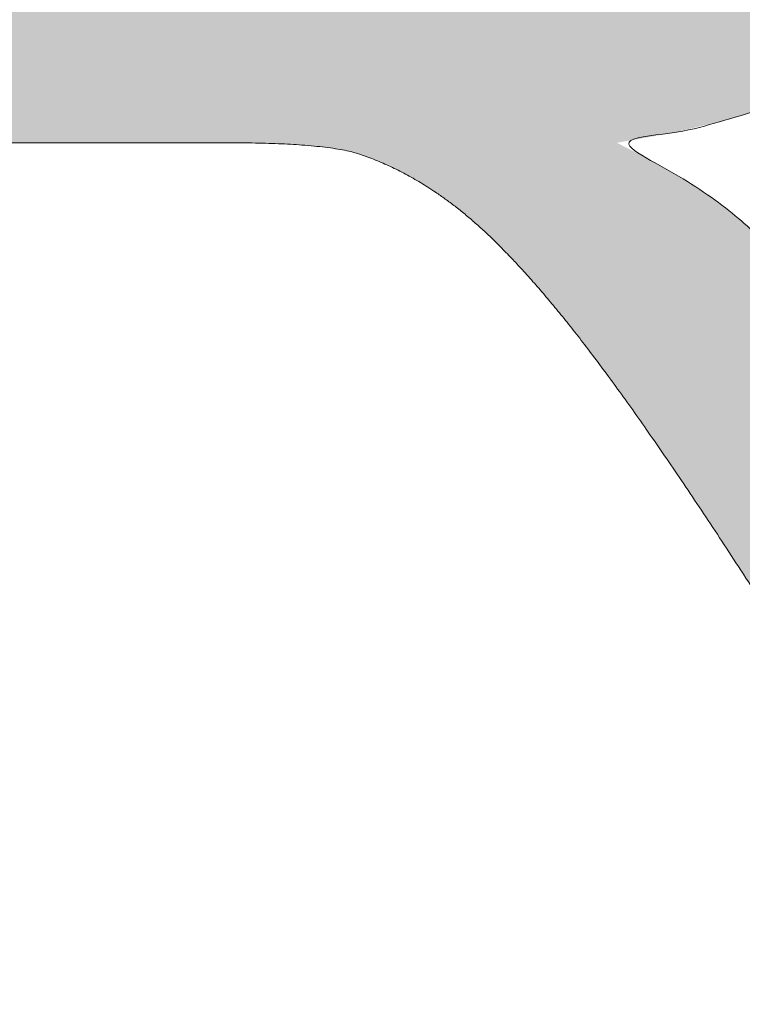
# Model space of a CAD drawing. Header units: inches. Extents: x -416 to -272, y -73 to 47.
# Tile 8 of 206: x -408.39 to -407.31, y -23.25 to -21.79. Entities that reach past the tile are written whole.
import ezdxf

# ---------------------------------------------------------------- set-up
doc = ezdxf.new("R2010")
doc.units = ezdxf.units.IN
doc.header["$LTSCALE"] = 32
doc.header["$MEASUREMENT"] = 0
doc.linetypes.add('Dash Style-1', pattern=[0.083328, 0.041656, -0.041672])
for name, color, linetype, lineweight in [('Black', 7, 'Continuous', 18), ('DashLine', 7, 'Continuous', 13), ('DashLineFill', 7, 'Dash Style-1', 13), ('Drawing', 7, 'Continuous', 18), ('Metal-DeskStructure', 7, 'Continuous', 13), ('None', 7, 'Continuous', 18), ('SolidLine', 7, 'Continuous', 15), ('Wood_1-H', 7, 'Continuous', 13)]:
    doc.layers.add(name, color=color, linetype=linetype, lineweight=lineweight)
pattern_1 = [(45, (0, 0), (-1.61301565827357, 1.935715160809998), []), (45, (-1.0608, 1.0608), (-0.4723460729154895, 0.4167612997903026), [])]

# ---------------------------------------------------------------- blocks, each defined once
blk = doc.blocks.new('1BRPFY-Leg_Plate (2D)')
at = {"layer": 'DashLineFill', "linetype": 'Continuous', "lineweight": 13}
h = blk.add_hatch(dxfattribs=at)
h.set_pattern_fill('Steel', color=253, style=0, pattern_type=2)
h.set_pattern_definition(pattern_1)
edge = h.paths.add_edge_path()
edge.add_arc((-1.704724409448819, 1.704724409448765), 0.1259842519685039, 90, 180, ccw=False)
edge.add_line((-1.704724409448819, 1.830708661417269), (1.704724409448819, 1.830708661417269))
edge.add_arc((1.704724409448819, 1.704724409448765), 0.1259842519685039, 0, 90, ccw=False)
edge.add_line((1.830708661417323, 1.704724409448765), (1.830708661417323, -1.704724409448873))
edge.add_arc((1.704724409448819, -1.704724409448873), 0.125984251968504, -89.99999999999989, 1.1368683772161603e-13, ccw=False)
edge.add_line((1.704724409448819, -1.830708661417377), (-1.704724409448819, -1.830708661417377))
edge.add_arc((-1.704724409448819, -1.704724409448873), 0.125984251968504, 180, 269.99999999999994, ccw=False)
edge.add_line((-1.830708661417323, -1.704724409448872), (-1.830708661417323, 1.704724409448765))
at = {"layer": 'SolidLine', "flags": 128}
for points in [[(-0.7086614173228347, -0.5019685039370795), (-0.6884019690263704, -0.5029637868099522), (-0.668337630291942, -0.5059400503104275), (-0.6486616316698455, -0.5108686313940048), (-0.6295634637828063, -0.5177020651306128), (-0.6112270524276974, -0.5263745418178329), (-0.5938289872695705, -0.5368025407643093), (-0.5775368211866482, -0.5488856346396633), (-0.5625074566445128, -0.5625074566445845), (-0.5488856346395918, -0.5775368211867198), (-0.5368025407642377, -0.5938289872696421), (-0.5263745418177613, -0.611227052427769), (-0.5177020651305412, -0.6295634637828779), (-0.5108686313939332, -0.6486616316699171), (-0.5059400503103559, -0.6683376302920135), (-0.5029637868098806, -0.688401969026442), (-0.5019685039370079, -0.7086614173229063), (-0.5029637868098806, -0.7289208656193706), (-0.5059400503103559, -0.748985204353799), (-0.5108686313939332, -0.7686612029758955), (-0.5177020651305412, -0.7877593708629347), (-0.5263745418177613, -0.8060957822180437), (-0.5368025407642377, -0.8234938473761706), (-0.5488856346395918, -0.8397860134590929), (-0.5625074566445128, -0.8548153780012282), (-0.5775368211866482, -0.8684372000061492), (-0.5938289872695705, -0.8805202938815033), (-0.6112270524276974, -0.8909482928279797), (-0.6295634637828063, -0.8996207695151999), (-0.6486616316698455, -0.9064542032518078), (-0.668337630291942, -0.9113827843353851), (-0.6884019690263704, -0.9143590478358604), (-0.7086614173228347, -0.9153543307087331), (-0.728920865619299, -0.9143590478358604), (-0.7489852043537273, -0.9113827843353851), (-0.7686612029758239, -0.9064542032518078), (-0.7877593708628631, -0.8996207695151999), (-0.8060957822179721, -0.8909482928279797), (-0.823493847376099, -0.8805202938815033), (-0.8397860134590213, -0.8684372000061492), (-0.8548153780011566, -0.8548153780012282), (-0.8684372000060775, -0.8397860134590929), (-0.8805202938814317, -0.8234938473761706), (-0.8909482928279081, -0.8060957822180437), (-0.8996207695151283, -0.7877593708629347), (-0.9064542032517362, -0.7686612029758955), (-0.9113827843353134, -0.748985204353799), (-0.9143590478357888, -0.7289208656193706), (-0.9153543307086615, -0.7086614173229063), (-0.9143590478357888, -0.688401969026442), (-0.9113827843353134, -0.6683376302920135), (-0.9064542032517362, -0.6486616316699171), (-0.8996207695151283, -0.6295634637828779), (-0.8909482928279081, -0.611227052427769), (-0.8805202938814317, -0.5938289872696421), (-0.8684372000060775, -0.5775368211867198), (-0.8548153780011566, -0.5625074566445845), (-0.8397860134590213, -0.5488856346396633), (-0.823493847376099, -0.5368025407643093), (-0.8060957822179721, -0.5263745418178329), (-0.7877593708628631, -0.5177020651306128), (-0.7686612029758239, -0.5108686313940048), (-0.7489852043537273, -0.5059400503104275), (-0.728920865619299, -0.5029637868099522)], [(-1.279527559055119, -1.118110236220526), (-1.263705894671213, -1.118887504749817), (-1.248036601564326, -1.121211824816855), (-1.232670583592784, -1.125060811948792), (-1.217755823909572, -1.130397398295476), (-1.203435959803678, -1.137170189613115), (-1.189848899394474, -1.145313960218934), (-1.177125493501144, -1.154750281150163), (-1.165388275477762, -1.165388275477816), (-1.15475028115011, -1.177125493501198), (-1.145313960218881, -1.189848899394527), (-1.137170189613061, -1.203435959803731), (-1.130397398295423, -1.217755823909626), (-1.125060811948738, -1.232670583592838), (-1.121211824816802, -1.24803660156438), (-1.118887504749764, -1.263705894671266), (-1.118110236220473, -1.279527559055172), (-1.118887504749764, -1.295349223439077), (-1.121211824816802, -1.311018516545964), (-1.125060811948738, -1.326384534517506), (-1.130397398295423, -1.341299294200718), (-1.137170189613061, -1.355619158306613), (-1.145313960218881, -1.369206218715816), (-1.15475028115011, -1.381929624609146), (-1.165388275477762, -1.393666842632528), (-1.177125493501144, -1.404304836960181), (-1.189848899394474, -1.413741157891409), (-1.203435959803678, -1.421884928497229), (-1.217755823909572, -1.428657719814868), (-1.232670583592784, -1.433994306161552), (-1.248036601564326, -1.437843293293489), (-1.263705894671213, -1.440167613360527), (-1.279527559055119, -1.440944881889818), (-1.295349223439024, -1.440167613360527), (-1.311018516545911, -1.437843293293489), (-1.326384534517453, -1.433994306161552), (-1.341299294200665, -1.428657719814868), (-1.355619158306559, -1.421884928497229), (-1.369206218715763, -1.413741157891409), (-1.381929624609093, -1.404304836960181), (-1.393666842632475, -1.393666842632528), (-1.404304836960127, -1.381929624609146), (-1.413741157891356, -1.369206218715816), (-1.421884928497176, -1.355619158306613), (-1.428657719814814, -1.341299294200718), (-1.433994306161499, -1.326384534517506), (-1.437843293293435, -1.311018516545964), (-1.440167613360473, -1.295349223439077), (-1.440944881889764, -1.279527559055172), (-1.440167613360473, -1.263705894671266), (-1.437843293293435, -1.24803660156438), (-1.433994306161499, -1.232670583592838), (-1.428657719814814, -1.217755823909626), (-1.421884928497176, -1.203435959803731), (-1.413741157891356, -1.189848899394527), (-1.404304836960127, -1.177125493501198), (-1.393666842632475, -1.165388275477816), (-1.381929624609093, -1.154750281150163), (-1.369206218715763, -1.145313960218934), (-1.355619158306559, -1.137170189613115), (-1.341299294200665, -1.130397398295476), (-1.326384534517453, -1.125060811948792), (-1.311018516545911, -1.121211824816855), (-1.295349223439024, -1.118887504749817)]]:
    blk.add_lwpolyline(points, close=True, dxfattribs=at)
blk = doc.blocks.new('1BRPX8-Util_Bkt_Lg-F (2D)')
at = {"layer": 'DashLineFill', "linetype": 'Continuous', "lineweight": 13}
h = blk.add_hatch(dxfattribs=at)
h.set_pattern_fill('Steel', color=253, style=0, pattern_type=2)
h.set_pattern_definition(pattern_1)
edge = h.paths.add_edge_path()
edge.add_line((-4.468503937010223, 7.539370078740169), (-2.421259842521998, 7.539370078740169))
edge.add_line((-2.421259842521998, 7.539370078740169), (-2.421259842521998, 7.917322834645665))
edge.add_arc((-2.303149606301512, 7.91732283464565), 0.1181102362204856, 90.0000000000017, 179.9999999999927, ccw=False)
edge.add_line((-2.303149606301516, 8.035433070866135), (2.303149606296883, 8.035433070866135))
edge.add_arc((2.30314960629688, 7.917322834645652), 0.1181102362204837, 6.423306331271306e-12, 89.99999999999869, ccw=False)
edge.add_line((2.421259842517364, 7.917322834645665), (2.421259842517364, 7.539370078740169))
edge.add_line((2.421259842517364, 7.539370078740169), (4.46850393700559, 7.539370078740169))
edge.add_line((4.46850393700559, 7.539370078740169), (4.46850393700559, 7.405511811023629))
edge.add_line((4.46850393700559, 7.405511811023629), (3.129921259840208, 7.405511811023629))
edge.add_line((3.129921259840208, 7.405511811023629), (3.129921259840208, -2.011811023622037))
edge.add_line((3.129921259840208, -2.011811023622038), (4.46850393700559, -2.011811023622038))
edge.add_line((4.46850393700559, -2.011811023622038), (4.46850393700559, -2.145669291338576))
edge.add_line((4.46850393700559, -2.145669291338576), (2.421259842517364, -2.145669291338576))
edge.add_line((2.421259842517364, -2.145669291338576), (2.421259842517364, -2.523622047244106))
edge.add_arc((2.303149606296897, -2.523622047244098), 0.1181102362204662, 269.9999999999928, 359.9999999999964, ccw=False)
edge.add_line((2.303149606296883, -2.641732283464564), (-2.303149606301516, -2.641732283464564))
edge.add_arc((-2.303149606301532, -2.523622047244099), 0.1181102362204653, 180.0000000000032, 270.0000000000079, ccw=False)
edge.add_line((-2.421259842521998, -2.523622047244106), (-2.421259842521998, -2.145669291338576))
edge.add_line((-2.421259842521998, -2.145669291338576), (-4.468503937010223, -2.145669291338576))
edge.add_line((-4.468503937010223, -2.145669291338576), (-4.468503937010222, -2.011811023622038))
edge.add_line((-4.468503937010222, -2.011811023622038), (-3.129921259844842, -2.011811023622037))
edge.add_line((-3.129921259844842, -2.011811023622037), (-3.129921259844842, 7.405511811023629))
edge.add_line((-3.129921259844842, 7.405511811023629), (-4.468503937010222, 7.405511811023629))
edge.add_line((-4.468503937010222, 7.405511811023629), (-4.468503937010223, 7.539370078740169))
at = {"layer": 'SolidLine', "flags": 128}
blk.add_lwpolyline([(-0.5772333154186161, -1.145858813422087), (-0.6203331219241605, -1.156654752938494), (-0.6642835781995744, -1.163174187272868), (-0.7086614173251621, -1.165354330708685), (-0.7530392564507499, -1.163174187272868), (-0.7969897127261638, -1.156654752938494), (-0.840089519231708, -1.145858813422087), (-0.8819236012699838, -1.13089033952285), (-0.9220890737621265, -1.111893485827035), (-0.9601991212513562, -1.089051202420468), (-0.9958867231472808, -1.062583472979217), (-1.028808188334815, -1.032745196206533), (-1.058646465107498, -0.999823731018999), (-1.08511419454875, -0.9641361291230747), (-1.107956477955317, -0.9260260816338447), (-1.126953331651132, -0.8858606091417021), (-1.141921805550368, -0.8440265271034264), (-1.152717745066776, -0.8009267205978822), (-1.15923717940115, -0.7569762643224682), (-1.161417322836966, -0.7125984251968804), (-1.15923717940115, -0.6682205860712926), (-1.152717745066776, -0.6242701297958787), (-1.141921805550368, -0.5811703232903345), (-1.126953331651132, -0.5393362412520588), (-1.107956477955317, -0.4991707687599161), (-1.08511419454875, -0.4610607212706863), (-1.058646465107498, -0.4253731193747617), (-1.028808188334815, -0.3924516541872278), (-0.9958867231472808, -0.362613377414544), (-0.9601991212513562, -0.3361456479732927), (-0.9220890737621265, -0.3133033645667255), (-0.8819236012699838, -0.2943065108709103), (-0.840089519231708, -0.2793380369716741), (-0.7969897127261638, -0.2685420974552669), (-0.7530392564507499, -0.2620226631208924), (-0.7086614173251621, -0.2598425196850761), (-0.6642835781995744, -0.2620226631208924), (-0.6203331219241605, -0.2685420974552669), (-0.5772333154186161, -0.2793380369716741)], dxfattribs=at)
blk.add_lwpolyline([(-1.279527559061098, -1.154964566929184), (-1.266932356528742, -1.155583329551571), (-1.254458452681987, -1.157433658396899), (-1.242225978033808, -1.160497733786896), (-1.230352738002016, -1.164746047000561), (-1.218953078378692, -1.170137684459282), (-1.208136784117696, -1.176620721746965), (-1.198008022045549, -1.184132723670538), (-1.188664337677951, -1.192601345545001), (-1.180195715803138, -1.201945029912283), (-1.172683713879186, -1.212073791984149), (-1.166200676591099, -1.222890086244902), (-1.160809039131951, -1.234289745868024), (-1.156560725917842, -1.246162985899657), (-1.153496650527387, -1.258395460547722), (-1.151646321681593, -1.270869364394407), (-1.151027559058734, -1.28346456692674), (-1.151646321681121, -1.296059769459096), (-1.15349665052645, -1.308533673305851), (-1.156560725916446, -1.32076614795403), (-1.160809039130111, -1.332639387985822), (-1.166200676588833, -1.344039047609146), (-1.172683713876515, -1.354855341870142), (-1.180195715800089, -1.364984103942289), (-1.188664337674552, -1.374327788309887), (-1.198008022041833, -1.3827964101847), (-1.208136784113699, -1.390308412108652), (-1.218953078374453, -1.396791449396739), (-1.230352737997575, -1.402183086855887), (-1.242225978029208, -1.406431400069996), (-1.254458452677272, -1.409495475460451), (-1.266932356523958, -1.411345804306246), (-1.279527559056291, -1.411964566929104), (-1.292122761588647, -1.411345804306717), (-1.304596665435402, -1.409495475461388), (-1.316829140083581, -1.406431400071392), (-1.328702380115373, -1.402183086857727), (-1.340102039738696, -1.396791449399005), (-1.350918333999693, -1.390308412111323), (-1.361047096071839, -1.382796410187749), (-1.370390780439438, -1.374327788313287), (-1.37885940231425, -1.364984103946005), (-1.386371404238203, -1.354855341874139), (-1.39285444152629, -1.344039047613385), (-1.398246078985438, -1.332639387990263), (-1.402494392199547, -1.320766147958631), (-1.405558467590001, -1.308533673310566), (-1.407408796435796, -1.29605976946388), (-1.408027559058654, -1.283464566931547), (-1.407408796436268, -1.270869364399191), (-1.405558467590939, -1.258395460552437), (-1.402494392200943, -1.246162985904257), (-1.398246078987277, -1.234289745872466), (-1.392854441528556, -1.222890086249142), (-1.386371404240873, -1.212073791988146), (-1.3788594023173, -1.201945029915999), (-1.370390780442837, -1.1926013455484), (-1.361047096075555, -1.184132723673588), (-1.350918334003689, -1.176620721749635), (-1.340102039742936, -1.170137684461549), (-1.328702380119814, -1.1647460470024), (-1.316829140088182, -1.160497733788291), (-1.304596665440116, -1.157433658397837), (-1.292122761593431, -1.155583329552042)], close=True, dxfattribs=at)
blk = doc.blocks.new('Slate-LegBrace (2D)')
at = {"layer": 'DashLineFill', "linetype": 'Continuous', "lineweight": 13}
h = blk.add_hatch(dxfattribs=at)
h.set_pattern_fill('Steel', color=253, style=0, pattern_type=2)
h.set_pattern_definition(pattern_1)
h.paths.add_polyline_path([(-2.186309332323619, -0.2676096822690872), (-2.186309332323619, -0.2375137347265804), (-1.992015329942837, -0.2375137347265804), (-1.992015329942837, -0.02575645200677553), (-1.988265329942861, -0.02575645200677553), (-1.988265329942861, 0.7034311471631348), (-1.929210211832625, 0.762486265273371), (-1.734820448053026, 0.762486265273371), (-1.67576532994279, 0.7034311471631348), (-1.67576532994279, -0.02575645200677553), (-1.672015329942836, -0.02575645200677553), (-1.672015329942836, -0.2375137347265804), (-1.477721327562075, -0.2375137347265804), (-1.477721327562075, -0.2676096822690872)])
h = blk.add_hatch(dxfattribs=at)
h.set_pattern_fill('Steel', color=253, style=0, pattern_type=2)
h.set_pattern_definition(pattern_1)
edge = h.paths.add_edge_path()
edge.add_line((-2.199587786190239, -0.1351515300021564), (-1.374775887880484, -0.1351515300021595))
edge.add_arc((3.774758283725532e-15, -0.01355418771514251), 1.380142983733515, 185.0545920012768, 354.9454079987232)
edge.add_line((1.374775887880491, -0.13515153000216), (2.199718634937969, -0.1351515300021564))
edge.add_arc((6.542437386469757e-05, -0.01705725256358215), 2.202821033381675, 183.0731271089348, 356.92687289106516, ccw=False)
h = blk.add_hatch(dxfattribs=at)
h.set_pattern_fill('Steel', color=253, style=0, pattern_type=2)
h.set_pattern_definition(pattern_1)
edge = h.paths.add_edge_path()
edge.add_line((2.191696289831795, -0.2375138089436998), (1.463739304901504, -0.2375137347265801))
edge.add_arc((-6.542437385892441e-05, -0.01704129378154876), 1.480314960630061, 188.5652811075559, 351.4347188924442, ccw=False)
edge.add_line((-1.463870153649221, -0.2375137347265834), (-2.191827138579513, -0.2375138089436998))
edge.add_line((-2.191827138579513, -0.2375138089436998), (-2.199718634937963, -0.1351515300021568))
edge.add_line((-2.199718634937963, -0.1351515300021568), (-1.374775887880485, -0.1351515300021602))
edge.add_arc((2.886579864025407e-15, -0.01355418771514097), 1.380142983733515, 185.0545920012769, 354.9454079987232)
edge.add_line((1.37477588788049, -0.1351515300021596), (2.199587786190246, -0.1351515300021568))
edge.add_line((2.199587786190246, -0.1351515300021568), (2.191696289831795, -0.2375138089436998))
at = {"layer": 'DashLineFill', "flags": 128}
blk.add_lwpolyline([(-2.186309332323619, -0.2676096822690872), (-2.186309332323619, -0.2375137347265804), (-1.992015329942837, -0.2375137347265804), (-1.992015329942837, -0.02575645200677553), (-1.988265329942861, -0.02575645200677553), (-1.988265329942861, 0.7034311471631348), (-1.929210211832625, 0.762486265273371), (-1.734820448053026, 0.762486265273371), (-1.67576532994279, 0.7034311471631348), (-1.67576532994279, -0.02575645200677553), (-1.672015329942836, -0.02575645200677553), (-1.672015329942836, -0.2375137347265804), (-1.477721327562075, -0.2375137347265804), (-1.477721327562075, -0.2676096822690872)], close=True, dxfattribs=at)
for points in [[(2.191696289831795, -0.2375138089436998), (1.463739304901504, -0.2375137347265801, -0.860662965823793), (-1.463870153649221, -0.2375137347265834), (-2.191827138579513, -0.2375138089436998), (-2.199718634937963, -0.1351515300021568), (-1.374775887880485, -0.1351515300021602, 0.9154551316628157), (1.37477588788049, -0.1351515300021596), (2.199587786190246, -0.1351515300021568)], [(-2.199587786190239, -0.1351515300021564), (-1.374775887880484, -0.1351515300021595, 0.9154551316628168), (1.374775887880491, -0.13515153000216), (2.199718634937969, -0.1351515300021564, -0.9477524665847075)]]:
    blk.add_lwpolyline(points, format="xyb", close=True, dxfattribs=at)
blk = doc.blocks.new('TLLegSleeve (2D)')
at = {"layer": 'DashLineFill', "linetype": 'Continuous', "lineweight": 13}
h = blk.add_hatch(dxfattribs=at)
h.set_pattern_fill('Steel', color=253, style=0, pattern_type=2)
h.set_pattern_definition(pattern_1)
edge = h.paths.add_edge_path()
edge.add_line((1.08267716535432, 1.402343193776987), (1.08267716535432, 2.913385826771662))
edge.add_arc((-1.707523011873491e-13, 2.913385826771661), 1.08267716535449, 4.479377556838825e-14, 180)
edge.add_line((-1.082677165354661, 2.913385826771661), (-1.08267716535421, 1.402343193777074))
edge.add_arc((-1.332267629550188e-15, 2.886579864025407e-15), 1.771653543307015, 127.6698869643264, 412.330113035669)
edge.add_line((1.08267716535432, 1.402343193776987), (1.08267716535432, 1.402343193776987))
edge = h.paths.add_edge_path()
edge.add_arc((1.665334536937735e-15, 2.91338582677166), 0.7480314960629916, 0, 180, ccw=False)
edge.add_arc((1.665334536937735e-15, 2.91338582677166), 0.7480314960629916, 180, 360, ccw=False)
edge = h.paths.add_edge_path()
edge.add_arc((-1.723066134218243e-13, 9.149983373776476e-17), 1.437007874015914, 0, 180, ccw=False)
edge.add_arc((-1.723066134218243e-13, 5.70119602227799e-16), 1.437007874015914, 180, 360, ccw=False)
at = {"layer": 'DashLine', "color": 8, "flags": 128}
blk.add_lwpolyline([(-0.7794749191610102, -1.458295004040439), (-0.9186594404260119, -1.374871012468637), (-1.048996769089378, -1.278206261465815), (-1.169231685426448, -1.169231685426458), (-1.278206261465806, -1.048996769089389), (-1.374871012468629, -0.9186594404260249), (-1.458295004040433, -0.7794749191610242), (-1.527674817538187, -0.6327836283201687), (-1.582342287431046, -0.4799982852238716), (-1.621770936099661, -0.3225902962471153), (-1.645581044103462, -0.1620755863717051), (-1.653543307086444, -7.741682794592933e-15), (-1.645581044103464, 0.1620755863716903), (-1.621770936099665, 0.3225902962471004), (-1.582342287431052, 0.4799982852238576), (-1.527674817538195, 0.6327836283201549), (-1.458295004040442, 0.7794749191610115), (-1.37487101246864, 0.918659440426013), (-1.278206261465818, 1.048996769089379), (-1.169231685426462, 1.169231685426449), (-1.048996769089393, 1.278206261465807), (-0.9186594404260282, 1.37487101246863), (-0.7794749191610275, 1.458295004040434), (-0.6327836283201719, 1.527674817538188)], dxfattribs=at)
at = {"layer": 'DashLineFill', "flags": 128}
for points in [[(1.08267716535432, 1.402343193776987), (1.08267716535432, 2.913385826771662, 0.9999999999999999), (-1.082677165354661, 2.913385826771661), (-1.08267716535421, 1.402343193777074, 2.931618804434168), (1.08267716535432, 1.402343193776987)], [(-1.437007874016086, 3.308097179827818e-16, -0.9999999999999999), (1.437007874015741, 3.308097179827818e-16, -0.9999999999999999)]]:
    blk.add_lwpolyline(points, format="xyb", close=True, dxfattribs=at)
blk = doc.blocks.new('Group-84')
at = {"layer": 'SolidLine', "flags": 128}
blk.add_lwpolyline([(7.34251968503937, -8.30708661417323, -0.414213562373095), (9.05511811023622, -6.594488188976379, -0.414213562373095), (10.76771653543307, -8.30708661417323, -0.414213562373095), (9.05511811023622, -10.01968503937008, -0.414213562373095)], format="xyb", close=True, dxfattribs=at)
at = {"layer": 'Wood_1-H', "color": 7}
for name in ['1BRPX8-Util_Bkt_Lg-F (2D)', 'TLLegSleeve (2D)', 'Slate-LegBrace (2D)', '1BRPFY-Leg_Plate (2D)']:
    blk.add_blockref(name, (9.05511811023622, -8.30708661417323), dxfattribs=at)
blk = doc.blocks.new('Group-48')
at = {"layer": 'Metal-DeskStructure', "color": 7}
blk.add_open_spline([(-0.5629921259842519, -0.4031061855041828), (-0.5629921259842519, -0.4084102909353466), (-0.5669586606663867, -0.4163664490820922), (-0.5762169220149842, -0.4216705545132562), (-0.5934108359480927, -0.424322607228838), (-0.6185404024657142, -0.424322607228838), (-0.6344117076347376, -0.4203445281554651), (-0.6436699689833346, -0.4163664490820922), (-0.6476377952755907, -0.4070842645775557), (-0.6476377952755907, -0.2008904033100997), (-0.6476377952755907, -6.474738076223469e-07), (-0.8592519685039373, -6.474738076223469e-07), (-1.070866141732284, -6.474738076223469e-07), (-1.070866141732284, -0.2008904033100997), (-1.070866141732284, -0.4070842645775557), (-1.074832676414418, -0.4163664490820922), (-1.084090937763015, -0.4203445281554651), (-1.101284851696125, -0.424322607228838), (-1.12509180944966, -0.424322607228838), (-1.142285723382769, -0.4216705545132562), (-1.151543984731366, -0.4163664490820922), (-1.155511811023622, -0.4084102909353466), (-1.155511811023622, 0), (-1.155511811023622, 0.4084102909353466), (-1.151543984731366, 0.4163664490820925), (-1.142285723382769, 0.4216705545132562), (-1.12509180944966, 0.424321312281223), (-1.101284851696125, 0.424321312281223), (-1.084090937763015, 0.4216705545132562), (-1.074832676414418, 0.4163664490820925), (-1.070866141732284, 0.4097363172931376), (-1.070866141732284, 0.2446479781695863), (-1.070866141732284, 0.08486374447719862), (-0.8592519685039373, 0.08486374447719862), (-0.6476377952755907, 0.08486374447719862), (-0.6476377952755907, 0.2446479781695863), (-0.6476377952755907, 0.4097363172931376), (-0.6436699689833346, 0.4163664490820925), (-0.6344117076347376, 0.4216705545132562), (-0.6185404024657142, 0.424321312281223), (-0.5934108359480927, 0.424321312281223), (-0.5762169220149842, 0.4216705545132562), (-0.5669586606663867, 0.4163664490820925), (-0.5629921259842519, 0.4084102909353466), (-0.5629921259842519, 0), (-0.5629921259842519, -0.4031061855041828)], degree=2, knots=[0, 0, 0, 0.00229950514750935, 0.004599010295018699, 0.006898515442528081, 0.009198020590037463, 0.01175302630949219, 0.01430803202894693, 0.01686303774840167, 0.01941804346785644, 0.1161873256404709, 0.1161873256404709, 0.218122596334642, 0.218122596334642, 0.3148918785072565, 0.3174468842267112, 0.320001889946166, 0.3225568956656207, 0.3251119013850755, 0.3276669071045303, 0.3302219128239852, 0.3327769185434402, 0.3353319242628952, 0.5295095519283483, 0.5320645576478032, 0.5346195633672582, 0.537174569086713, 0.5397295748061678, 0.5422845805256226, 0.5448395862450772, 0.5473945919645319, 0.5499495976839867, 0.6269182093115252, 0.6269182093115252, 0.7288534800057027, 0.7288534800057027, 0.8058220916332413, 0.808377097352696, 0.8109321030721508, 0.8134871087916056, 0.8160421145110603, 0.8183416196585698, 0.8206411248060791, 0.8229406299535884, 0.8252401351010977, 1, 1, 1], dxfattribs=at)
blk = doc.blocks.new('TL14_lower_leg (2D)')
at = {"layer": 'DashLine', "flags": 128}
blk.add_lwpolyline([(-0.3999985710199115, -1.318618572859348), (-0.5273196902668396, -1.27306234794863), (-0.6495624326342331, -1.215245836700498), (-0.7655495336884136, -1.14572584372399), (-0.8741639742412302, -1.065171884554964), (-0.9743597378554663, -0.9743597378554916), (-1.065171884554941, -0.8741639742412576), (-1.14572584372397, -0.7655495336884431), (-1.215245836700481, -0.6495624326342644), (-1.273062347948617, -0.5273196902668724), (-1.318618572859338, -0.3999985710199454), (-1.351475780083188, -0.2688252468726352), (-1.371317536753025, -0.1350629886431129), (-1.377952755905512, -1.783045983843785e-14), (-1.371317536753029, 0.1350629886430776)], dxfattribs=at)
blk.add_lwpolyline([(-0.7086614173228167, -0.547244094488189), (-0.6928397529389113, -0.54802136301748), (-0.6771704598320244, -0.5503456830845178), (-0.6618044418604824, -0.5541946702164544), (-0.6468896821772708, -0.5595312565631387), (-0.6325698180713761, -0.5663040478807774), (-0.6189827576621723, -0.574447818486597), (-0.6062593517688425, -0.5838841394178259), (-0.5945221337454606, -0.5945221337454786), (-0.583884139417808, -0.6062593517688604), (-0.5744478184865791, -0.6189827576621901), (-0.5663040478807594, -0.632569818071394), (-0.5595312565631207, -0.6468896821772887), (-0.5541946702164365, -0.6618044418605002), (-0.5503456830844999, -0.6771704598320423), (-0.5480213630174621, -0.6928397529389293), (-0.547244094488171, -0.7086614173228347), (-0.5480213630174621, -0.72448308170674), (-0.5503456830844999, -0.7401523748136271), (-0.5541946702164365, -0.7555183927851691), (-0.5595312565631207, -0.7704331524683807), (-0.5663040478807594, -0.7847530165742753), (-0.5744478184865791, -0.7983400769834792), (-0.583884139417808, -0.811063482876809), (-0.5945221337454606, -0.8228007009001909), (-0.6062593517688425, -0.8334386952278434), (-0.6189827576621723, -0.8428750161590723), (-0.6325698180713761, -0.8510187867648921), (-0.6468896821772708, -0.8577915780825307), (-0.6618044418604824, -0.8631281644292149), (-0.6771704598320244, -0.8669771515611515), (-0.6928397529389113, -0.8693014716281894), (-0.7086614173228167, -0.8700787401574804), (-0.7244830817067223, -0.8693014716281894), (-0.7401523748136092, -0.8669771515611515), (-0.7555183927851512, -0.8631281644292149), (-0.7704331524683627, -0.8577915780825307), (-0.7847530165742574, -0.8510187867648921), (-0.7983400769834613, -0.8428750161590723), (-0.8110634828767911, -0.8334386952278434), (-0.822800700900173, -0.8228007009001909), (-0.8334386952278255, -0.811063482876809), (-0.8428750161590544, -0.7983400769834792), (-0.8510187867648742, -0.7847530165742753), (-0.8577915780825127, -0.7704331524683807), (-0.863128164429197, -0.7555183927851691), (-0.8669771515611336, -0.7401523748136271), (-0.8693014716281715, -0.72448308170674), (-0.8700787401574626, -0.7086614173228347), (-0.8693014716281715, -0.6928397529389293), (-0.8669771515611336, -0.6771704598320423), (-0.863128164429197, -0.6618044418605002), (-0.8577915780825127, -0.6468896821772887), (-0.8510187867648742, -0.632569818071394), (-0.8428750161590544, -0.6189827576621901), (-0.8334386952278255, -0.6062593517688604), (-0.822800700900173, -0.5945221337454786), (-0.8110634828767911, -0.5838841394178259), (-0.7983400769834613, -0.574447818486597), (-0.7847530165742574, -0.5663040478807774), (-0.7704331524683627, -0.5595312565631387), (-0.7555183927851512, -0.5541946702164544), (-0.7401523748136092, -0.5503456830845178), (-0.7244830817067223, -0.54802136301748)], close=True, dxfattribs=at)
at = {"layer": 'Metal-DeskStructure', "color": 7}
blk.add_blockref('Group-48', (0, 0), dxfattribs=at)
blk = doc.blocks.new('Group-50')
at = {"layer": 'DashLineFill', "linetype": 'Continuous', "lineweight": 13}
h = blk.add_hatch(dxfattribs=at)
h.set_pattern_fill('Steel', color=253, style=0, pattern_type=2)
h.set_pattern_definition(pattern_1)
h.paths.add_polyline_path([(-2.066929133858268, 1.397637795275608), (2.066929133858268, 1.397637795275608), (2.066929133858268, 0.1377952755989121), (2.106299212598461, 0.1377952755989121), (2.106299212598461, -0.1377952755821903), (2.066929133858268, -0.1377952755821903), (2.066929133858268, -5.275590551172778), (2.106299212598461, -5.275590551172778), (2.106299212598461, -5.55118110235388), (2.066929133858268, -5.55118110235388), (2.066929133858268, -5.82677165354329), (-2.066929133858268, -5.82677165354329), (-2.066929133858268, -5.55118110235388), (-2.106299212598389, -5.55118110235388), (-2.106299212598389, -5.275590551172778), (-2.066929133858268, -5.275590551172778), (-2.066929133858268, -0.1377952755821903), (-2.106299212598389, -0.1377952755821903), (-2.106299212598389, 0.1377952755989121), (-2.066929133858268, 0.1377952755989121)])
blk = doc.blocks.new('TL14_upper_leg (2D)')
at = {"layer": 'DashLine', "flags": 128}
blk.add_lwpolyline([(-0.4670545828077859, -1.127569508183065), (-0.5753267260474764, -1.076360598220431), (-0.6780581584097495, -1.01478574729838), (-0.7742595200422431, -0.9434379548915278), (-0.8630043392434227, -0.8630043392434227), (-0.9434379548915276, -0.7742595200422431), (-1.01478574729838, -0.6780581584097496), (-1.076360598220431, -0.5753267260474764), (-1.127569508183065, -0.467054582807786), (-1.167919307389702, -0.3542844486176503), (-1.197021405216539, -0.2381023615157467), (-1.214595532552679, -0.1196272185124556), (-1.22047244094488, 7.47323834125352e-17), (-1.214595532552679, 0.1196272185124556)], dxfattribs=at)
at = {"layer": 'DashLine', "color": 7}
blk.add_blockref('Group-50', (0, 0), dxfattribs=at)
blk = doc.blocks.new('1BRPT9-Bracket (2D)')
at = {"layer": 'DashLineFill', "linetype": 'Continuous', "lineweight": 13}
h = blk.add_hatch(dxfattribs=at)
h.set_pattern_fill('Steel', color=253, style=0, pattern_type=2)
h.set_pattern_definition(pattern_1)
edge = h.paths.add_edge_path()
edge.add_line((-2.32206875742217, -8.74015748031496), (-2.32206875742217, 8.740157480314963))
edge.add_line((-2.32206875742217, 8.740157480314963), (1.677931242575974, 8.740157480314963))
edge.add_arc((1.677931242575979, 8.488188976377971), 0.2519685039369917, -3.979039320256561e-12, 90.0000000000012, ccw=False)
edge.add_line((1.929899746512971, 8.488188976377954), (1.929899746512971, 7.480314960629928))
edge.add_line((1.929899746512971, 7.480314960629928), (2.323600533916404, 7.461135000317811))
edge.add_line((2.323600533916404, 7.461135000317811), (2.323600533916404, -7.480314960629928))
edge.add_line((2.323600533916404, -7.480314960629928), (1.929899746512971, -7.480314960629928))
edge.add_line((1.929899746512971, -7.480314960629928), (1.929899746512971, -8.488188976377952))
edge.add_arc((1.677931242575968, -8.488188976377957), 0.2519685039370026, -90.00000000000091, 1.0800249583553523e-12, ccw=False)
edge.add_line((1.677931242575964, -8.74015748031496), (-2.32206875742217, -8.74015748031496))
h = blk.add_hatch(dxfattribs=at)
h.set_pattern_fill('Steel', color=253, style=0, pattern_type=2)
h.set_pattern_definition(pattern_1)
h.paths.add_polyline_path([(-1.337816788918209, 3.001968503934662), (-1.329134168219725, 3.001541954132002), (-1.320535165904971, 3.000266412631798), (-1.31210259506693, 2.99815416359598), (-1.303917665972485, 2.995225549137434), (-1.296059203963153, 2.991508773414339), (-1.288602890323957, 2.987039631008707), (-1.281620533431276, 2.981861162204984), (-1.275179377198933, 2.97602323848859), (-1.269341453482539, 2.969582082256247), (-1.264162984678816, 2.962599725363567), (-1.259693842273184, 2.955143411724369), (-1.255977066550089, 2.947284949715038), (-1.253048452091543, 2.939100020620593), (-1.250936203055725, 2.930667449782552), (-1.249660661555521, 2.922068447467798), (-1.249234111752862, 2.913385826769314), (-1.249660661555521, 2.90470320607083), (-1.250936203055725, 2.896104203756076), (-1.253048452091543, 2.887671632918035), (-1.255977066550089, 2.87948670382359), (-1.259693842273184, 2.871628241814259), (-1.264162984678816, 2.864171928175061), (-1.269341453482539, 2.857189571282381), (-1.275179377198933, 2.850748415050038), (-1.281620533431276, 2.844910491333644), (-1.288602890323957, 2.839732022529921), (-1.296059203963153, 2.835262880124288), (-1.303917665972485, 2.831546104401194), (-1.31210259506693, 2.828617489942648), (-1.320535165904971, 2.82650524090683), (-1.329134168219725, 2.825229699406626), (-1.337816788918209, 2.824803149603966), (-1.346499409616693, 2.825229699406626), (-1.355098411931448, 2.82650524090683), (-1.363530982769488, 2.828617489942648), (-1.371715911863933, 2.831546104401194), (-1.379574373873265, 2.835262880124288), (-1.387030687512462, 2.839732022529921), (-1.394013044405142, 2.844910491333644), (-1.400454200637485, 2.850748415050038), (-1.40629212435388, 2.857189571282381), (-1.411470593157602, 2.864171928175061), (-1.415939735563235, 2.871628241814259), (-1.419656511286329, 2.87948670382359), (-1.422585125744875, 2.887671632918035), (-1.424697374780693, 2.896104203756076), (-1.425972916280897, 2.90470320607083), (-1.426399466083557, 2.913385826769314), (-1.425972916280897, 2.922068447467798), (-1.424697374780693, 2.930667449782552), (-1.422585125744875, 2.939100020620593), (-1.419656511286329, 2.947284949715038), (-1.415939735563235, 2.955143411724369), (-1.411470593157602, 2.962599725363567), (-1.40629212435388, 2.969582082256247), (-1.400454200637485, 2.97602323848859), (-1.394013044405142, 2.981861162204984), (-1.387030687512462, 2.987039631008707), (-1.379574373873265, 2.991508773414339), (-1.371715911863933, 2.995225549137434), (-1.363530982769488, 2.99815416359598), (-1.355098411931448, 3.000266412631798), (-1.346499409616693, 3.001541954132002)])
at = {"layer": 'DashLineFill', "flags": 128}
blk.add_lwpolyline([(-1.337816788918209, 3.001968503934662), (-1.329134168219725, 3.001541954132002), (-1.320535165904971, 3.000266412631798), (-1.31210259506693, 2.99815416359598), (-1.303917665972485, 2.995225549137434), (-1.296059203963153, 2.991508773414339), (-1.288602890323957, 2.987039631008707), (-1.281620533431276, 2.981861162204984), (-1.275179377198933, 2.97602323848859), (-1.269341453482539, 2.969582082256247), (-1.264162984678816, 2.962599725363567), (-1.259693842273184, 2.955143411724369), (-1.255977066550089, 2.947284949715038), (-1.253048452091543, 2.939100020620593), (-1.250936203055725, 2.930667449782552), (-1.249660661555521, 2.922068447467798), (-1.249234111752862, 2.913385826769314), (-1.249660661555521, 2.90470320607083), (-1.250936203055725, 2.896104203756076), (-1.253048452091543, 2.887671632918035), (-1.255977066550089, 2.87948670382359), (-1.259693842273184, 2.871628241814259), (-1.264162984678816, 2.864171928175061), (-1.269341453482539, 2.857189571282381), (-1.275179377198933, 2.850748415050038), (-1.281620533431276, 2.844910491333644), (-1.288602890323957, 2.839732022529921), (-1.296059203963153, 2.835262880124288), (-1.303917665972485, 2.831546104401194), (-1.31210259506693, 2.828617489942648), (-1.320535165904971, 2.82650524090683), (-1.329134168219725, 2.825229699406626), (-1.337816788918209, 2.824803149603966), (-1.346499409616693, 2.825229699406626), (-1.355098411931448, 2.82650524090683), (-1.363530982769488, 2.828617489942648), (-1.371715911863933, 2.831546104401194), (-1.379574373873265, 2.835262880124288), (-1.387030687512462, 2.839732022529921), (-1.394013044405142, 2.844910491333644), (-1.400454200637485, 2.850748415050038), (-1.40629212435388, 2.857189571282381), (-1.411470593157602, 2.864171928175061), (-1.415939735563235, 2.871628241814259), (-1.419656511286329, 2.87948670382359), (-1.422585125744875, 2.887671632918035), (-1.424697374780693, 2.896104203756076), (-1.425972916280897, 2.90470320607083), (-1.426399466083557, 2.913385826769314), (-1.425972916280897, 2.922068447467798), (-1.424697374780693, 2.930667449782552), (-1.422585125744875, 2.939100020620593), (-1.419656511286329, 2.947284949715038), (-1.415939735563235, 2.955143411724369), (-1.411470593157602, 2.962599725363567), (-1.40629212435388, 2.969582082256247), (-1.400454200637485, 2.97602323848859), (-1.394013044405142, 2.981861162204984), (-1.387030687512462, 2.987039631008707), (-1.379574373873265, 2.991508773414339), (-1.371715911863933, 2.995225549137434), (-1.363530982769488, 2.99815416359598), (-1.355098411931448, 3.000266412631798), (-1.346499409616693, 3.001541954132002)], close=True, dxfattribs=at)
blk = doc.blocks.new('Group-72')
at = {"layer": 'Metal-DeskStructure', "linetype": 'Continuous', "lineweight": 0, "true_color": 0xff0000}
h = blk.add_hatch(color=1, dxfattribs=at)
h.paths.add_polyline_path([(-1.987219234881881, -1.274606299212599), (-1.987219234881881, 1.274606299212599), (-0.8719385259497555, 1.274606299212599), (-0.7915355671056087, 1.273487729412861), (-0.7161115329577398, 1.270132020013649), (-0.645666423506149, 1.264539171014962), (-0.5802002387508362, 1.256709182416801), (-0.5197129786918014, 1.246642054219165), (-0.4642046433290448, 1.234337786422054), (-0.4136752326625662, 1.219796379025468), (-0.3681247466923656, 1.203017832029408), (-0.3261402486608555, 1.18341340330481), (-0.2863088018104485, 1.160394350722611), (-0.2486304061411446, 1.133960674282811), (-0.2131050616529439, 1.10411237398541), (-0.1797327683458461, 1.070849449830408), (-0.1485135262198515, 1.034171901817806), (-0.1194473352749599, 0.9940797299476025), (-0.09253419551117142, 0.9505729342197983), (-0.06831236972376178, 0.9047532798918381), (-0.04732012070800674, 0.8577225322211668), (-0.02955744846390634, 0.8094806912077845), (-0.01502435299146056, 0.7600277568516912), (-0.003720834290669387, 0.7093637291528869), (0.004353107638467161, 0.6574886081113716), (0.00919747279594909, 0.604402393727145), (0.0108122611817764, 0.5501050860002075), (0.00814617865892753, 0.4809719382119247), (0.000147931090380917, 0.4145973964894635), (-0.01318248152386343, 0.3509814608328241), (-0.03184505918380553, 0.2901241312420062), (-0.05583980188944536, 0.23202540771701), (-0.08516670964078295, 0.1766852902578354), (-0.1198257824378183, 0.1241037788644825), (-0.1598170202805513, 0.0742808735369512), (-0.2053927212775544, 0.02804076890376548), (-0.2568051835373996, -0.01379234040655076), (-0.3140544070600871, -0.05121845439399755), (-0.3771403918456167, -0.08423757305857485), (-0.4460631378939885, -0.1128496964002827), (-0.5208226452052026, -0.137054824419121), (-0.6014189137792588, -0.1568529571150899), (-0.6878519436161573, -0.1722440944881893), (-0.6570364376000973, -0.1878368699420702), (-0.6281048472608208, -0.203396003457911), (-0.6010571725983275, -0.2189214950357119), (-0.5758934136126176, -0.2344133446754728), (-0.552613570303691, -0.2498715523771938), (-0.5312176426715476, -0.2652961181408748), (-0.5117056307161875, -0.2806870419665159), (-0.4940775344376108, -0.2960443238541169), (-0.4592922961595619, -0.3297530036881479), (-0.4249107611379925, -0.3652110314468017), (-0.3909329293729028, -0.4024184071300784), (-0.3573588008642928, -0.4413751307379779), (-0.3241883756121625, -0.4820812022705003), (-0.2914216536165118, -0.5245366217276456), (-0.2590586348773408, -0.5687413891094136), (-0.2270993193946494, -0.6146955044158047), (0.1981284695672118, -1.274606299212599), (-0.199109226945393, -1.274606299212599), (-0.5274503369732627, -0.7707919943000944), (-0.5624626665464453, -0.7177646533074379), (-0.5959106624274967, -0.667950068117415), (-0.627794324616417, -0.6213482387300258), (-0.6581136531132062, -0.57795916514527), (-0.6868686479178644, -0.5377828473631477), (-0.7140593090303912, -0.5008192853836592), (-0.739685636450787, -0.4670684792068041), (-0.7637476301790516, -0.4365304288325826), (-0.7867246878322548, -0.408532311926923), (-0.8090962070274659, -0.3824013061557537), (-0.8308621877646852, -0.3581374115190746), (-0.8520226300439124, -0.3357406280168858), (-0.872577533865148, -0.3152109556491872), (-0.8925268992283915, -0.2965483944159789), (-0.911870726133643, -0.2797529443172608), (-0.9306090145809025, -0.264824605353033), (-0.9490697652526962, -0.2513512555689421), (-0.9675809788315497, -0.2389207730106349), (-0.9861426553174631, -0.2275331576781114), (-1.004754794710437, -0.2171884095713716), (-1.02341739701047, -0.2078865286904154), (-1.042130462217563, -0.1996275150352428), (-1.060893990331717, -0.192411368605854), (-1.07970798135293, -0.1862380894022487), (-1.094812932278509, -0.1829582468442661), (-1.112138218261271, -0.1801157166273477), (-1.131683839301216, -0.1777104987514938), (-1.153449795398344, -0.1757425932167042), (-1.177436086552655, -0.1742120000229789), (-1.203642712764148, -0.173118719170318), (-1.232069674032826, -0.1724627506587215), (-1.262716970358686, -0.1722440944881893), (-1.642731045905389, -0.1722440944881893), (-1.642731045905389, -1.274606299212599)])
h.paths.add_polyline_path([(-1.642731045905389, 0.1033464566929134), (-0.9376065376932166, 0.1033464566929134), (-0.8829223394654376, 0.1041370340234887), (-0.831366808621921, 0.1065087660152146), (-0.7829399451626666, 0.1104616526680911), (-0.7376417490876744, 0.1159956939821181), (-0.6954722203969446, 0.1231108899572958), (-0.656431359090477, 0.131807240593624), (-0.6205191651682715, 0.1420847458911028), (-0.5877356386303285, 0.1539434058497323), (-0.5574584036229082, 0.1675514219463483), (-0.5290650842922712, 0.183076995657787), (-0.5025556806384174, 0.2005201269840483), (-0.477930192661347, 0.2198808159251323), (-0.4551886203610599, 0.2411590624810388), (-0.4343309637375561, 0.2643548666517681), (-0.4153572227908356, 0.2894682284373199), (-0.3982673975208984, 0.3164991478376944), (-0.3831287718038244, 0.3447916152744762), (-0.3700086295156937, 0.3736896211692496), (-0.3589069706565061, 0.4031931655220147), (-0.3498237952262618, 0.4333022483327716), (-0.3427591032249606, 0.4640168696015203), (-0.3377128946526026, 0.4953370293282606), (-0.3346851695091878, 0.5272627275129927), (-0.3336759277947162, 0.5597939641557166), (-0.3356439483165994, 0.6066395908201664), (-0.3415480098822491, 0.6513658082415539), (-0.3513881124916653, 0.693972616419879), (-0.3651642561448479, 0.7344600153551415), (-0.3828764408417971, 0.7728280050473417), (-0.4045246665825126, 0.8090765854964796), (-0.4301089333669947, 0.8432057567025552), (-0.4596292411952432, 0.8752155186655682), (-0.4934051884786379, 0.9042311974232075), (-0.5317563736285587, 0.9293781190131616), (-0.5746827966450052, 0.9506562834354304), (-0.6221844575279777, 0.9680656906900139), (-0.6742613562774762, 0.9816063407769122), (-0.7309134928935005, 0.9912782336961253), (-0.7921408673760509, 0.9970813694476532), (-0.8579434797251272, 0.9990157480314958), (-1.642731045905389, 0.9990157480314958)])
at = {"layer": 'Metal-DeskStructure', "color": 7}
blk.add_open_spline([(-1.987219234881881, -1.274606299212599), (-1.987219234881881, 0), (-1.987219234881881, 1.274606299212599), (-1.429578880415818, 1.274606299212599), (-0.5403688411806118, 1.274606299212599), (-0.1958806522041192, 1.131429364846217), (0.0108122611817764, 0.7697165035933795), (0.0108122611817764, 0.2680552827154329), (-0.330446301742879, -0.1194935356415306), (-0.6878519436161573, -0.1722440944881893), (-0.5608220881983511, -0.2346824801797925), (-0.4940775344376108, -0.2960443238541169), (-0.3541291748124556, -0.4273803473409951), (-0.2270993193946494, -0.6146955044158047), (-0.01448542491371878, -0.9446509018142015), (0.1981284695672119, -1.274606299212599), (-0.0004903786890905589, -1.274606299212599), (-0.199109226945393, -1.274606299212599), (-0.3632797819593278, -1.022699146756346), (-0.5274503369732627, -0.7707919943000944), (-0.6706283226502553, -0.5522571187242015), (-0.856866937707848, -0.3208037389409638), (-1.004351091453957, -0.2088454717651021), (-1.07970798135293, -0.1862380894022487), (-1.13568711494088, -0.1722440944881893), (-1.452724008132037, -0.1722440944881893), (-1.642731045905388, -0.1722440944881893), (-1.642731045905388, -0.7234251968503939), (-1.642731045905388, -1.274606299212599), (-1.814975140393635, -1.274606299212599), (-1.987219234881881, -1.274606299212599)], degree=2, knots=[0, 0, 0, 0.1376097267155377, 0.1376097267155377, 0.1978139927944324, 0.233611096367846, 0.2694081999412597, 0.3052053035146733, 0.3511799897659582, 0.3971546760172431, 0.3971546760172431, 0.4151671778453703, 0.4151671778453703, 0.4532969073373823, 0.4532969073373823, 0.5194264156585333, 0.5194264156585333, 0.5528882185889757, 0.5528882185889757, 0.6035447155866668, 0.6035447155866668, 0.6475600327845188, 0.6915753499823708, 0.7355906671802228, 0.7355906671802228, 0.7678723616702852, 0.8161582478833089, 0.8161582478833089, 0.9562281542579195, 0.9562281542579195, 1, 1, 1], dxfattribs=at)
blk = doc.blocks.new('SlateLegLocator-R2')
at = {"color": 255, "linetype": 'Dash Style-1', "lineweight": 5}
blk.add_wipeout([(-2.106299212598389, 1.3779527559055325), (2.10629921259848, 1.3779527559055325), (2.10629921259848, -5.807086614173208), (-2.106299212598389, -5.807086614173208)], dxfattribs=at).dxf.layer = 'Black'
at = {"layer": 'Metal-DeskStructure', "color": 7}
blk.add_blockref('Group-72', (0, 0), dxfattribs=at)
blk = doc.blocks.new('Group-85')
at = {"layer": 'None', "color": 7}
for name, p in [('1BRPT9-Bracket (2D)', (8.976377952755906, -12.00787401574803)), ('1BRPFY-Leg_Plate (2D)', (8.976377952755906, -8.30708661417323)), ('TL14_upper_leg (2D)', (8.976377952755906, -8.30708661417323)), ('TL14_lower_leg (2D)', (8.976377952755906, -8.30708661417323))]:
    blk.add_blockref(name, p, dxfattribs=at)
blk.add_blockref('SlateLegLocator-R2', (8.976377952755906, -8.30708661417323), dxfattribs=at)
blk = doc.blocks.new('Group-86')
at = {"layer": 'None'}
blk.add_blockref('Group-84', (0, 0), dxfattribs=at)
blk.add_blockref('Group-85', (0, 0), dxfattribs=at)
blk = doc.blocks.new('SL Credenza Desk (2D)-1')
at = {"layer": 'None'}
blk.add_blockref('Group-86', (0, 0), dxfattribs=at)
at = {"layer": 'Drawing', "color": 0, "flags": 1}
for tag in ['Tag', 'Catalog', 'Option1', 'Option2', 'Option3', 'Option4', 'Option5', 'Option6', 'Option7', 'Option8', 'Option9', 'Option10', 'Option11', 'Option12', 'Custom', 'FinishGroup', 'Discount', 'Item2', 'Item3', 'Item6', 'Item9', 'Item10', 'Item12', 'Item13', 'Item16', 'Item19', 'Item20', 'Item21', 'Item22', 'Item23', 'Item24', 'Item25', 'Item8', 'Item18', 'Item1', 'Item4', 'Item5', 'Item7', 'Item11', 'Item14', 'Item15', 'Item17']:
    blk.add_attdef(tag, (-56.28870742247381, -28.99901361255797), '', height=0.007086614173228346, dxfattribs=at)
blk = doc.blocks.new('Group-87')
at = {"layer": 'Drawing'}
blk.add_blockref('SL Credenza Desk (2D)-1', (-56.32807750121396, 1.485347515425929), dxfattribs=at)
at = {"layer": 'Drawing', "color": 0, "flags": 1}
for tag in ['Tag', 'Catalog', 'Option1', 'Option2', 'Option3', 'Option4', 'Option5', 'Option6', 'Option7', 'Option8', 'Option9', 'Option10', 'Option11', 'Option12', 'Custom', 'FinishGroup', 'Discount', 'Item2', 'Item3', 'Item6', 'Item9', 'Item10', 'Item12', 'Item13', 'Item16', 'Item19', 'Item20', 'Item21', 'Item22', 'Item23', 'Item24', 'Item25', 'Item8', 'Item18', 'Item1', 'Item4', 'Item5', 'Item7', 'Item11', 'Item14', 'Item15', 'Item17']:
    blk.add_attdef(tag, (-56.28870742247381, -28.99901361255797), '', height=0.007086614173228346, dxfattribs=at)

msp = doc.modelspace()

# ---------------------------------------------------------------- block references
at = {"layer": 'Drawing', "color": 7}
msp.add_blockref('Group-87', (-359.4593240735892, -14.97747349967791), dxfattribs=at)

doc.saveas('drawing.dxf')
